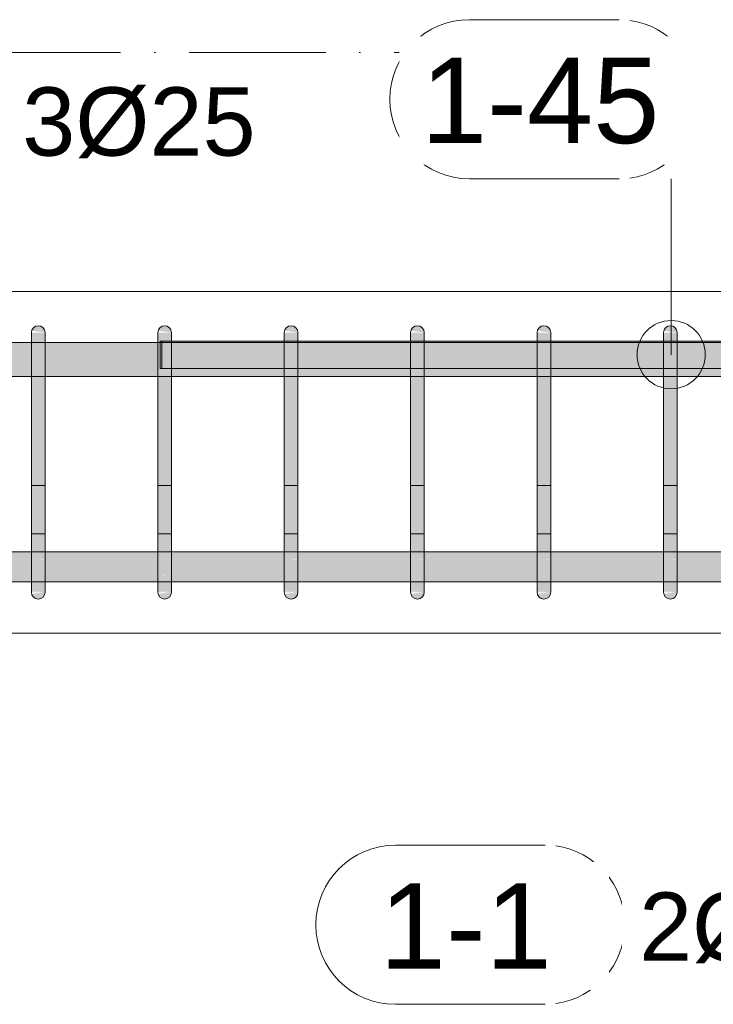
# Model space of a CAD drawing. Header units: millimetres. Extents: x -25607 to 9385, y 1894 to 10168.
# Tile 60 of 181: x -9370 to -8862, y 8398 to 9119. Entities that reach past the tile are written whole.
import ezdxf

# ---------------------------------------------------------------- set-up
doc = ezdxf.new("R2010")
doc.units = ezdxf.units.MM
doc.linetypes.add('Čerchovaná', pattern=[150, 100, -25, 0, -25])
for name, color, linetype, lineweight in [('A-FLOR-LEVL', 51, 'Continuous', 5), ('S-BEAM', 12, 'Continuous', 9), ('S-RBAR', 171, 'Continuous', 5), ('S-RBAR-IDEN', 171, 'Continuous', 5)]:
    doc.layers.add(name, color=color, linetype=linetype, lineweight=lineweight)
doc.styles.add('Arial', font='arial.ttf', dxfattribs={"height": 50})
doc.styles.add('Arial_1', font='arial.ttf', dxfattribs={"height": 62.5})

# ---------------------------------------------------------------- blocks, each defined once
blk = doc.blocks.new('Popisek výztuže - _Typ_ množství_PRAVÝ _řezy_-573729-V4')
at = {"layer": 'S-RBAR-IDEN'}
for p, q in [((-24857.77, 9096.15), (-24967.46, 9096.15)), ((-24967.46, 8979.71), (-24857.77, 8979.71))]:
    blk.add_line(p, q, dxfattribs=at)
for centre, start, end in [((-24967.46, 9037.93), 90, 270), ((-24857.77, 9037.93), 277.64339, 82.35661)]:
    blk.add_arc(centre, 58.22, start, end, dxfattribs=at)

msp = doc.modelspace()

# ---------------------------------------------------------------- hatches: boundary and pattern name
at = {"layer": 'S-RBAR'}
for points in [[(-9351.32, 8890), (-9351.49, 8891.29), (-9351.99, 8892.5), (-9352.79, 8893.54), (-9353.82, 8894.33), (-9355.03, 8894.83), (-9356.32, 8895), (-9357.62, 8894.83), (-9358.82, 8894.33), (-9359.86, 8893.54), (-9360.65, 8892.5), (-9361.15, 8891.29), (-9351.49, 8890.02)], [(-9258.78, 8890), (-9258.95, 8891.29), (-9259.45, 8892.5), (-9260.24, 8893.54), (-9261.28, 8894.33), (-9262.48, 8894.83), (-9263.78, 8895), (-9265.07, 8894.83), (-9266.28, 8894.33), (-9267.31, 8893.54), (-9268.11, 8892.5), (-9268.61, 8891.29), (-9258.95, 8890.02)], [(-9166.23, 8890), (-9166.4, 8891.29), (-9166.9, 8892.5), (-9167.69, 8893.54), (-9168.73, 8894.33), (-9169.94, 8894.83), (-9171.23, 8895), (-9172.52, 8894.83), (-9173.73, 8894.33), (-9174.77, 8893.54), (-9175.56, 8892.5), (-9176.06, 8891.29), (-9166.4, 8890.02)], [(-9073.69, 8890), (-9073.86, 8891.29), (-9074.35, 8892.5), (-9075.15, 8893.54), (-9076.35, 8894.4), (-9077.39, 8894.83), (-9078.69, 8895), (-9079.98, 8894.83), (-9081.19, 8894.33), (-9082.22, 8893.54), (-9083.02, 8892.5), (-9083.51, 8891.29), (-9073.86, 8890.02)], [(-8981.14, 8890), (-8981.31, 8891.29), (-8981.81, 8892.5), (-8982.6, 8893.54), (-8983.64, 8894.33), (-8984.85, 8894.83), (-8986.14, 8895), (-8987.43, 8894.83), (-8988.64, 8894.33), (-8989.68, 8893.54), (-8990.47, 8892.5), (-8990.97, 8891.29), (-8981.31, 8890.02)], [(-8888.59, 8890), (-8888.76, 8891.29), (-8889.26, 8892.5), (-8890.06, 8893.54), (-8891.26, 8894.4), (-8892.3, 8894.83), (-8893.59, 8895), (-8894.89, 8894.83), (-8896.09, 8894.33), (-8897.13, 8893.54), (-8897.92, 8892.5), (-8898.42, 8891.29), (-8888.76, 8890.02)], [(-9351.32, 8865), (-9351.32, 8890), (-9361.32, 8890), (-9361.32, 8865)], [(-9264.95, 8865), (-9258.78, 8865), (-9258.78, 8890), (-9268.78, 8890), (-9268.78, 8865)], [(-9166.23, 8865), (-9166.23, 8890), (-9176.23, 8890), (-9176.23, 8865)], [(-9073.69, 8865), (-9073.69, 8890), (-9083.69, 8890), (-9083.69, 8865)], [(-8981.14, 8865), (-8981.14, 8890), (-8991.14, 8890), (-8991.14, 8865)], [(-8888.59, 8865), (-8888.59, 8890), (-8898.59, 8890), (-8898.59, 8865)], [(-9351.32, 8725), (-9351.32, 8865), (-9361.32, 8865), (-9361.32, 8725)], [(-9264.95, 8725), (-9258.78, 8725), (-9258.78, 8865), (-9268.78, 8865), (-9268.78, 8725)], [(-9166.23, 8725), (-9166.23, 8865), (-9176.23, 8865), (-9176.23, 8725)], [(-9073.69, 8725), (-9073.69, 8865), (-9083.69, 8865), (-9083.69, 8725)], [(-8981.14, 8725), (-8981.14, 8865), (-8991.14, 8865), (-8991.14, 8725)], [(-8888.59, 8725), (-8888.59, 8865), (-8898.59, 8865), (-8898.59, 8725)], [(-9356.32, 8695), (-9355.03, 8695.17), (-9353.82, 8695.67), (-9352.79, 8696.46), (-9351.99, 8697.5), (-9351.49, 8698.71), (-9351.49, 8699.98), (-9361.15, 8698.71), (-9360.65, 8697.5), (-9359.86, 8696.46), (-9358.82, 8695.67), (-9357.62, 8695.17)], [(-9263.78, 8695), (-9262.48, 8695.17), (-9261.28, 8695.67), (-9260.24, 8696.46), (-9259.45, 8697.5), (-9258.95, 8698.71), (-9258.95, 8699.98), (-9268.61, 8698.71), (-9268.11, 8697.5), (-9267.31, 8696.46), (-9266.28, 8695.67), (-9264.95, 8695.15)], [(-9171.23, 8695), (-9169.94, 8695.17), (-9168.73, 8695.67), (-9167.69, 8696.46), (-9166.9, 8697.5), (-9166.4, 8698.71), (-9166.4, 8699.98), (-9176.06, 8698.71), (-9175.56, 8697.5), (-9174.77, 8696.46), (-9173.73, 8695.67), (-9172.52, 8695.17)], [(-9078.69, 8695), (-9077.39, 8695.17), (-9076.19, 8695.67), (-9075.15, 8696.46), (-9074.35, 8697.5), (-9073.86, 8698.71), (-9073.86, 8699.98), (-9083.51, 8698.71), (-9083.02, 8697.5), (-9082.22, 8696.46), (-9081.19, 8695.67), (-9079.98, 8695.17)], [(-8986.14, 8695), (-8984.85, 8695.17), (-8983.64, 8695.67), (-8982.6, 8696.46), (-8981.81, 8697.5), (-8981.31, 8698.71), (-8981.31, 8699.98), (-8990.97, 8698.71), (-8990.47, 8697.5), (-8989.68, 8696.46), (-8988.64, 8695.67), (-8987.43, 8695.17)], [(-8893.59, 8695), (-8892.3, 8695.17), (-8891.09, 8695.67), (-8890.06, 8696.46), (-8889.26, 8697.5), (-8888.76, 8698.71), (-8888.76, 8699.98), (-8898.42, 8698.71), (-8897.92, 8697.5), (-8897.13, 8696.46), (-8896.09, 8695.67), (-8894.89, 8695.17)]]:
    msp.add_hatch(color=7, dxfattribs=at).paths.add_polyline_path(points)
h = msp.add_hatch(color=7, dxfattribs=at)
h.paths.add_polyline_path([(-10732.07, 8857.8), (-10564.43, 8857.8), (-10564.43, 8882.8), (-10732.07, 8882.8), (-10732.07, 8863.81)])
h.paths.add_polyline_path([(-10760, 8857.8), (-10742.07, 8857.8), (-10742.07, 8882.8), (-10760, 8882.8), (-10760, 8863.81)])
h.paths.add_polyline_path([(-7035, 8857.8), (-7035, 8882.8), (-7123.69, 8882.8), (-7123.69, 8857.8), (-7065.91, 8857.8)])
h.paths.add_polyline_path([(-10554.43, 8857.8), (-10386.78, 8857.8), (-10386.78, 8882.8), (-10554.43, 8882.8), (-10554.43, 8863.81)])
h.paths.add_polyline_path([(-7837.5, 8857.8), (-7764.89, 8857.8), (-7764.89, 8882.8), (-7851.13, 8882.8), (-7851.13, 8857.8)])
h.paths.add_polyline_path([(-10376.78, 8857.8), (-10209.14, 8857.8), (-10209.14, 8882.8), (-10376.78, 8882.8), (-10376.78, 8863.81)])
h.paths.add_polyline_path([(-10199.14, 8857.8), (-10009.14, 8857.8), (-10009.14, 8882.8), (-10199.14, 8882.8), (-10199.14, 8863.81)])
h.paths.add_polyline_path([(-7754.89, 8857.8), (-7668.65, 8857.8), (-7668.65, 8882.8), (-7754.89, 8882.8), (-7754.89, 8863.81)])
h.paths.add_polyline_path([(-7961.13, 8857.8), (-7961.13, 8882.8), (-8000.39, 8882.8), (-8000.39, 8857.8), (-7991.82, 8857.8)])
h.paths.add_polyline_path([(-7861.13, 8857.8), (-7861.13, 8882.8), (-7951.13, 8882.8), (-7951.13, 8857.8)])
h.paths.add_polyline_path([(-8108.92, 8857.8), (-8108.92, 8882.8), (-8148.18, 8882.8), (-8148.18, 8857.8), (-8146.14, 8857.8)])
h.paths.add_polyline_path([(-8059.65, 8857.8), (-8059.65, 8882.8), (-8098.92, 8882.8), (-8098.92, 8857.8)])
h.paths.add_polyline_path([(-8010.39, 8857.8), (-8010.39, 8882.8), (-8049.65, 8882.8), (-8049.65, 8857.8)])
h.paths.add_polyline_path([(-9999.14, 8857.8), (-9916.59, 8857.8), (-9916.59, 8882.8), (-9999.14, 8882.8), (-9999.14, 8863.81)])
h.paths.add_polyline_path([(-9906.59, 8857.8), (-9824.05, 8857.8), (-9824.05, 8882.8), (-9906.59, 8882.8), (-9906.59, 8863.81)])
h.paths.add_polyline_path([(-9721.5, 8857.8), (-9638.96, 8857.8), (-9638.96, 8882.8), (-9721.5, 8882.8), (-9721.5, 8863.81)])
h.paths.add_polyline_path([(-9814.05, 8857.8), (-9731.5, 8857.8), (-9731.5, 8882.8), (-9814.05, 8882.8), (-9814.05, 8863.81)])
h.paths.add_polyline_path([(-9536.41, 8857.8), (-9453.87, 8857.8), (-9453.87, 8882.8), (-9536.41, 8882.8), (-9536.41, 8863.81)])
h.paths.add_polyline_path([(-9628.96, 8857.8), (-9546.41, 8857.8), (-9546.41, 8882.8), (-9628.96, 8882.8), (-9628.96, 8863.81)])
h.paths.add_polyline_path([(-8256.7, 8857.8), (-8256.7, 8882.8), (-8295.97, 8882.8), (-8295.97, 8857.8)])
h.paths.add_polyline_path([(-8207.44, 8857.8), (-8207.44, 8882.8), (-8246.7, 8882.8), (-8246.7, 8857.8)])
h.paths.add_polyline_path([(-8197.44, 8857.8), (-8158.18, 8857.8), (-8158.18, 8882.8), (-8197.44, 8882.8), (-8197.44, 8863.81)])
h.paths.add_polyline_path([(-8453.76, 8857.8), (-8453.76, 8882.8), (-8493.02, 8882.8), (-8493.02, 8857.8), (-8454.78, 8857.8)])
h.paths.add_polyline_path([(-8404.49, 8857.8), (-8404.49, 8882.8), (-8443.76, 8882.8), (-8443.76, 8857.8)])
h.paths.add_polyline_path([(-8355.23, 8857.8), (-8355.23, 8882.8), (-8394.49, 8882.8), (-8394.49, 8857.8)])
h.paths.add_polyline_path([(-8305.97, 8857.8), (-8305.97, 8882.8), (-8345.23, 8882.8), (-8345.23, 8857.8)])
h.paths.add_polyline_path([(-9443.87, 8857.8), (-9361.32, 8857.8), (-9361.32, 8882.8), (-9443.87, 8882.8), (-9443.87, 8863.81)])
h.paths.add_polyline_path([(-9258.78, 8857.8), (-9176.23, 8857.8), (-9176.23, 8882.8), (-9258.78, 8882.8), (-9258.78, 8863.81)])
h.paths.add_polyline_path([(-9351.32, 8857.8), (-9268.78, 8857.8), (-9268.78, 8882.8), (-9351.32, 8882.8), (-9351.32, 8863.81)])
h.paths.add_polyline_path([(-9073.69, 8857.8), (-8991.14, 8857.8), (-8991.14, 8882.8), (-9073.69, 8882.8), (-9073.69, 8863.81)])
h.paths.add_polyline_path([(-8601.54, 8857.8), (-8601.54, 8882.8), (-8640.81, 8882.8), (-8640.81, 8857.8), (-8609.1, 8857.8)])
h.paths.add_polyline_path([(-9166.23, 8857.8), (-9083.69, 8857.8), (-9083.69, 8882.8), (-9166.23, 8882.8), (-9166.23, 8863.81)])
h.paths.add_polyline_path([(-8981.14, 8857.8), (-8898.59, 8857.8), (-8898.59, 8882.8), (-8981.14, 8882.8), (-8981.14, 8863.81)])
h.paths.add_polyline_path([(-8552.28, 8857.8), (-8552.28, 8882.8), (-8591.54, 8882.8), (-8591.54, 8857.8)])
h.paths.add_polyline_path([(-8542.28, 8857.8), (-8503.02, 8857.8), (-8503.02, 8882.8), (-8542.28, 8882.8), (-8542.28, 8863.81)])
h.paths.add_polyline_path([(-8749.33, 8857.8), (-8749.33, 8882.8), (-8788.59, 8882.8), (-8788.59, 8857.8), (-8763.41, 8857.8)])
h.paths.add_polyline_path([(-8700.07, 8857.8), (-8700.07, 8882.8), (-8739.33, 8882.8), (-8739.33, 8857.8)])
h.paths.add_polyline_path([(-7562.41, 8857.8), (-7476.17, 8857.8), (-7476.17, 8882.8), (-7562.41, 8882.8), (-7562.41, 8863.81)])
h.paths.add_polyline_path([(-7658.65, 8857.8), (-7572.41, 8857.8), (-7572.41, 8882.8), (-7658.65, 8882.8), (-7658.65, 8863.81)])
h.paths.add_polyline_path([(-8888.59, 8857.8), (-8798.59, 8857.8), (-8798.59, 8882.8), (-8888.59, 8882.8), (-8888.59, 8863.81)])
h.paths.add_polyline_path([(-8690.07, 8857.8), (-8650.81, 8857.8), (-8650.81, 8882.8), (-8690.07, 8882.8), (-8690.07, 8863.81)])
h.paths.add_polyline_path([(-7133.69, 8857.8), (-7133.69, 8882.8), (-7273.69, 8882.8), (-7273.69, 8857.8), (-7220.23, 8857.8)])
h.paths.add_polyline_path([(-7369.93, 8857.8), (-7283.69, 8857.8), (-7283.69, 8882.8), (-7369.93, 8882.8), (-7369.93, 8863.81)])
h.paths.add_polyline_path([(-7379.93, 8857.8), (-7379.93, 8882.8), (-7466.17, 8882.8), (-7466.17, 8857.8)])
h = msp.add_hatch(color=7, dxfattribs=at)
h.paths.add_polyline_path([(-8917.73, 8882.8), (-8898.59, 8882.8), (-8898.59, 8883.8), (-8981.14, 8883.8), (-8981.14, 8882.8)])
h.paths.add_polyline_path([(-9166.23, 8882.8), (-9083.69, 8882.8), (-9083.69, 8883.8), (-9166.23, 8883.8)])
h.paths.add_polyline_path([(-8650.81, 8882.8), (-8650.81, 8883.8), (-8690.07, 8883.8), (-8690.07, 8882.8), (-8686.25, 8882.8)])
h.paths.add_polyline_path([(-9226.37, 8882.8), (-9176.23, 8882.8), (-9176.23, 8883.8), (-9258.78, 8883.8), (-9258.78, 8882.8)])
h.paths.add_polyline_path([(-8700.07, 8882.8), (-8700.07, 8883.8), (-8739.33, 8883.8), (-8739.33, 8882.8), (-8724.83, 8882.8)])
h.paths.add_polyline_path([(-9073.69, 8882.8), (-8991.14, 8882.8), (-8991.14, 8883.8), (-9073.69, 8883.8)])
h.paths.add_polyline_path([(-8749.33, 8882.8), (-8749.33, 8883.8), (-8788.59, 8883.8), (-8788.59, 8882.8), (-8763.41, 8882.8)])
h.paths.add_polyline_path([(-8798.59, 8882.8), (-8798.59, 8883.8), (-8888.59, 8883.8), (-8888.59, 8882.8), (-8840.57, 8882.8)])
h = msp.add_hatch(color=7, dxfattribs=at)
h.paths.add_polyline_path([(-13155, 8707.64), (-13121.05, 8707.92), (-13121.05, 8729.64), (-13155, 8729.64), (-13155, 8710.85)])
h.paths.add_polyline_path([(-9303.53, 8707.64), (-9268.78, 8707.92), (-9268.78, 8729.64), (-9351.32, 8729.64), (-9351.32, 8707.64), (-9342.11, 8707.64)])
h.paths.add_polyline_path([(-10376.78, 8707.64), (-10209.14, 8707.92), (-10209.14, 8729.64), (-10376.78, 8729.64), (-10376.78, 8707.92)])
h.paths.add_polyline_path([(-13111.05, 8707.64), (-13072.66, 8707.92), (-13072.66, 8729.64), (-13111.05, 8729.64), (-13111.05, 8707.92)])
h.paths.add_polyline_path([(-12081.27, 8707.64), (-12030.27, 8707.92), (-12030.27, 8729.64), (-12112.82, 8729.64), (-12112.82, 8707.64)])
h.paths.add_polyline_path([(-12020.27, 8707.64), (-11937.73, 8707.92), (-11937.73, 8729.64), (-12020.27, 8729.64), (-12020.27, 8707.92)])
h.paths.add_polyline_path([(-10386.78, 8707.64), (-10386.78, 8729.64), (-10554.43, 8729.64), (-10554.43, 8707.64), (-10422.34, 8707.64)])
h.paths.add_polyline_path([(-13062.66, 8707.64), (-13024.27, 8707.92), (-13024.27, 8729.64), (-13062.66, 8729.64), (-13062.66, 8707.92)])
h.paths.add_polyline_path([(-8404.49, 8707.64), (-8404.49, 8729.64), (-8443.76, 8729.64), (-8443.76, 8707.64), (-8416.2, 8707.64)])
h.paths.add_polyline_path([(-8385, 8707.64), (-8385, 8729.64), (-8394.49, 8729.64), (-8394.49, 8707.64)])
h.paths.add_polyline_path([(-9258.78, 8707.64), (-9176.23, 8707.92), (-9176.23, 8729.64), (-9258.78, 8729.64), (-9258.78, 8707.92)])
h.paths.add_polyline_path([(-11927.73, 8707.64), (-11845.18, 8707.92), (-11845.18, 8729.64), (-11927.73, 8729.64), (-11927.73, 8707.92)])
h.paths.add_polyline_path([(-12122.82, 8707.64), (-12122.82, 8729.64), (-12205.36, 8729.64), (-12205.36, 8707.64), (-12158.43, 8707.64)])
h.paths.add_polyline_path([(-10199.14, 8707.64), (-10009.14, 8707.92), (-10009.14, 8729.64), (-10199.14, 8729.64), (-10199.14, 8707.92)])
h.paths.add_polyline_path([(-9361.32, 8707.64), (-9361.32, 8729.64), (-9443.87, 8729.64), (-9443.87, 8707.64), (-9380.69, 8707.64)])
h.paths.add_polyline_path([(-13014.27, 8707.64), (-12975.88, 8707.92), (-12975.88, 8729.64), (-13014.27, 8729.64), (-13014.27, 8707.92)])
h.paths.add_polyline_path([(-8453.76, 8707.64), (-8453.76, 8729.64), (-8493.02, 8729.64), (-8493.02, 8707.64), (-8454.78, 8707.64)])
h.paths.add_polyline_path([(-10564.43, 8707.64), (-10564.43, 8729.64), (-10732.07, 8729.64), (-10732.07, 8707.64), (-10576.66, 8707.64)])
h.paths.add_polyline_path([(-9166.23, 8707.64), (-9083.69, 8707.92), (-9083.69, 8729.64), (-9166.23, 8729.64), (-9166.23, 8707.92)])
h.paths.add_polyline_path([(-8503.02, 8707.64), (-8503.02, 8729.64), (-8542.28, 8729.64), (-8542.28, 8707.64), (-8531.94, 8707.64)])
h.paths.add_polyline_path([(-12215.36, 8707.64), (-12215.36, 8729.64), (-12297.91, 8729.64), (-12297.91, 8707.64), (-12235.59, 8707.64)])
h.paths.add_polyline_path([(-9999.14, 8707.64), (-9916.59, 8707.92), (-9916.59, 8729.64), (-9999.14, 8729.64), (-9999.14, 8707.92)])
h.paths.add_polyline_path([(-12965.88, 8707.64), (-12927.49, 8707.92), (-12927.49, 8729.64), (-12965.88, 8729.64), (-12965.88, 8707.92)])
h.paths.add_polyline_path([(-11835.18, 8707.64), (-11752.64, 8707.92), (-11752.64, 8729.64), (-11835.18, 8729.64), (-11835.18, 8707.92)])
h.paths.add_polyline_path([(-12917.49, 8707.64), (-12879.1, 8707.92), (-12879.1, 8729.64), (-12917.49, 8729.64), (-12917.49, 8707.92)])
h.paths.add_polyline_path([(-8552.28, 8707.64), (-8552.28, 8729.64), (-8591.54, 8729.64), (-8591.54, 8707.64), (-8570.52, 8707.64)])
h.paths.add_polyline_path([(-10742.07, 8707.64), (-10742.07, 8729.64), (-10909.71, 8729.64), (-10909.71, 8707.64), (-10769.56, 8707.64)])
h.paths.add_polyline_path([(-9453.87, 8707.64), (-9453.87, 8729.64), (-9536.41, 8729.64), (-9536.41, 8707.64), (-9457.85, 8707.64)])
h.paths.add_polyline_path([(-10919.71, 8707.64), (-10919.71, 8729.64), (-11087.36, 8729.64), (-11087.36, 8707.64), (-10923.88, 8707.64)])
h.paths.add_polyline_path([(-12869.1, 8707.64), (-12830.71, 8707.92), (-12830.71, 8729.64), (-12869.1, 8729.64), (-12869.1, 8707.92)])
h.paths.add_polyline_path([(-8601.54, 8707.64), (-8601.54, 8729.64), (-8640.81, 8729.64), (-8640.81, 8707.64), (-8609.1, 8707.64)])
h.paths.add_polyline_path([(-9073.69, 8707.64), (-8991.14, 8707.92), (-8991.14, 8729.64), (-9073.69, 8729.64), (-9073.69, 8707.92)])
h.paths.add_polyline_path([(-9906.59, 8707.64), (-9824.05, 8707.92), (-9824.05, 8729.64), (-9906.59, 8729.64), (-9906.59, 8707.92)])
h.paths.add_polyline_path([(-12307.91, 8707.64), (-12307.91, 8729.64), (-12390.45, 8729.64), (-12390.45, 8707.64), (-12312.75, 8707.64)])
h.paths.add_polyline_path([(-12820.71, 8707.64), (-12782.32, 8707.92), (-12782.32, 8729.64), (-12820.71, 8729.64), (-12820.71, 8707.92)])
h.paths.add_polyline_path([(-8650.81, 8707.64), (-8650.81, 8729.64), (-8690.07, 8729.64), (-8690.07, 8707.64), (-8686.25, 8707.64)])
h.paths.add_polyline_path([(-11742.64, 8707.64), (-11660.09, 8707.92), (-11660.09, 8729.64), (-11742.64, 8729.64), (-11742.64, 8707.92)])
h.paths.add_polyline_path([(-11097.36, 8707.64), (-11097.36, 8729.64), (-11265, 8729.64), (-11265, 8707.64), (-11116.77, 8707.64)])
h.paths.add_polyline_path([(-8700.07, 8707.64), (-8700.07, 8729.64), (-8739.33, 8729.64), (-8739.33, 8707.64), (-8724.83, 8707.64)])
h.paths.add_polyline_path([(-12400.45, 8707.64), (-12400.45, 8729.64), (-12483, 8729.64), (-12483, 8707.64), (-12428.48, 8707.64)])
h.paths.add_polyline_path([(-9814.05, 8707.64), (-9731.5, 8707.92), (-9731.5, 8729.64), (-9814.05, 8729.64), (-9814.05, 8707.92)])
h.paths.add_polyline_path([(-12772.32, 8707.64), (-12733.93, 8707.92), (-12733.93, 8729.64), (-12772.32, 8729.64), (-12772.32, 8707.92)])
h.paths.add_polyline_path([(-9546.41, 8707.64), (-9546.41, 8729.64), (-9628.96, 8729.64), (-9628.96, 8707.64), (-9573.59, 8707.64)])
h.paths.add_polyline_path([(-12723.93, 8707.64), (-12685.54, 8707.92), (-12685.54, 8729.64), (-12723.93, 8729.64), (-12723.93, 8707.92)])
h.paths.add_polyline_path([(-8749.33, 8707.64), (-8749.33, 8729.64), (-8788.59, 8729.64), (-8788.59, 8707.64), (-8763.41, 8707.64)])
h.paths.add_polyline_path([(-8981.14, 8707.64), (-8898.59, 8707.92), (-8898.59, 8729.64), (-8981.14, 8729.64), (-8981.14, 8707.92)])
h.paths.add_polyline_path([(-11275, 8707.64), (-11275, 8729.64), (-11465, 8729.64), (-11465, 8707.64), (-11309.67, 8707.64)])
h.paths.add_polyline_path([(-12675.54, 8707.64), (-12585.54, 8707.92), (-12585.54, 8729.64), (-12675.54, 8729.64), (-12675.54, 8707.92)])
h.paths.add_polyline_path([(-8798.59, 8707.64), (-8798.59, 8729.64), (-8888.59, 8729.64), (-8888.59, 8707.64), (-8801.99, 8707.64)])
h.paths.add_polyline_path([(-11650.09, 8707.64), (-11567.55, 8707.92), (-11567.55, 8729.64), (-11650.09, 8729.64), (-11650.09, 8707.92)])
h.paths.add_polyline_path([(-11475, 8707.64), (-11475, 8729.64), (-11557.55, 8729.64), (-11557.55, 8707.64), (-11502.57, 8707.64)])
h.paths.add_polyline_path([(-12493, 8707.64), (-12493, 8729.64), (-12575.54, 8729.64), (-12575.54, 8707.64), (-12505.64, 8707.64)])
h.paths.add_polyline_path([(-9721.5, 8707.64), (-9638.96, 8707.92), (-9638.96, 8729.64), (-9721.5, 8729.64), (-9721.5, 8707.92)])
h = msp.add_hatch(color=7, dxfattribs=at)
h.paths.add_polyline_path([(-9351.32, 8703.08), (-9351.32, 8703.74), (-9352.68, 8703.89), (-9353.52, 8703.51)])
h.paths.add_polyline_path([(-9356.81, 8705.53), (-9358.49, 8707.49), (-9361.32, 8707.92), (-9361.32, 8706.75)])
h.paths.add_polyline_path([(-9351.32, 8711.72), (-9351.32, 8713.44), (-9361.32, 8715.43), (-9356.6, 8711.91)])
h.paths.add_polyline_path([(-9361.32, 8724.03), (-9351.32, 8724.24), (-9351.32, 8725), (-9361.32, 8725)])
h = msp.add_hatch(color=7, dxfattribs=at)
h.paths.add_polyline_path([(-9351.32, 8700), (-9351.32, 8703.08), (-9353.52, 8703.51), (-9352.68, 8703.89), (-9351.32, 8703.74), (-9351.32, 8711.72), (-9355.85, 8711.99), (-9361.32, 8715.43), (-9361.32, 8708.15), (-9358.35, 8707.32), (-9356.81, 8705.53), (-9361.32, 8706.75), (-9361.15, 8700.99), (-9359.23, 8700.85), (-9355.03, 8700.4)])
h.paths.add_polyline_path([(-9356.32, 8700), (-9351.32, 8700), (-9361.32, 8700.85), (-9361.15, 8700)])
h.paths.add_polyline_path([(-9351.32, 8713.44), (-9351.32, 8724.24), (-9353.35, 8724.03), (-9361.32, 8724.03), (-9361.32, 8715.43)])
h = msp.add_hatch(color=7, dxfattribs=at)
h.paths.add_polyline_path([(-9258.78, 8703.08), (-9258.78, 8703.74), (-9260.13, 8703.89), (-9260.98, 8703.51)])
h.paths.add_polyline_path([(-9264.27, 8705.53), (-9265.95, 8707.49), (-9268.78, 8707.92), (-9268.78, 8706.75), (-9264.95, 8705.72)])
h.paths.add_polyline_path([(-9258.78, 8711.72), (-9258.78, 8713.44), (-9268.78, 8715.43), (-9264.05, 8711.91)])
h.paths.add_polyline_path([(-9260.81, 8724.03), (-9258.78, 8724.24), (-9258.78, 8725), (-9268.78, 8725), (-9268.78, 8724.03), (-9264.95, 8724.03)])
h = msp.add_hatch(color=7, dxfattribs=at)
h.paths.add_polyline_path([(-9264.95, 8700), (-9258.78, 8700), (-9268.78, 8700.85), (-9268.61, 8700)])
h.paths.add_polyline_path([(-9258.78, 8700), (-9258.78, 8703.08), (-9260.98, 8703.51), (-9260.13, 8703.89), (-9258.78, 8703.74), (-9258.78, 8711.72), (-9264.95, 8711.94), (-9264.95, 8713.03), (-9268.78, 8715.43), (-9268.78, 8708.15), (-9265.8, 8707.32), (-9264.27, 8705.53), (-9268.78, 8706.75), (-9268.61, 8700.99), (-9264.95, 8700.66), (-9262.48, 8700.4)])
h.paths.add_polyline_path([(-9258.78, 8713.44), (-9258.78, 8724.24), (-9260.81, 8724.03), (-9268.78, 8724.03), (-9268.78, 8715.43), (-9264.95, 8714.67)])
h = msp.add_hatch(color=7, dxfattribs=at)
h.paths.add_polyline_path([(-9166.23, 8703.08), (-9166.23, 8703.74), (-9167.59, 8703.89), (-9168.43, 8703.51)])
h.paths.add_polyline_path([(-9171.72, 8705.53), (-9173.4, 8707.49), (-9176.23, 8707.92), (-9176.23, 8706.75)])
h.paths.add_polyline_path([(-9166.23, 8711.72), (-9166.23, 8713.44), (-9176.23, 8715.43), (-9171.51, 8711.91)])
h.paths.add_polyline_path([(-9176.23, 8724.03), (-9166.23, 8724.24), (-9166.23, 8725), (-9176.23, 8725)])
h = msp.add_hatch(color=7, dxfattribs=at)
h.paths.add_polyline_path([(-9166.23, 8700), (-9166.23, 8703.08), (-9168.43, 8703.51), (-9167.59, 8703.89), (-9166.23, 8703.74), (-9166.23, 8711.72), (-9170.76, 8711.99), (-9176.23, 8715.43), (-9176.23, 8708.15), (-9173.26, 8707.32), (-9171.72, 8705.53), (-9176.23, 8706.75), (-9176.06, 8700.99), (-9174.14, 8700.85), (-9169.94, 8700.4)])
h.paths.add_polyline_path([(-9171.23, 8700), (-9166.23, 8700), (-9176.23, 8700.85), (-9176.06, 8700)])
h.paths.add_polyline_path([(-9166.23, 8713.44), (-9166.23, 8724.24), (-9168.26, 8724.03), (-9176.23, 8724.03), (-9176.23, 8715.43)])
h = msp.add_hatch(color=7, dxfattribs=at)
h.paths.add_polyline_path([(-9073.69, 8703.08), (-9073.69, 8703.74), (-9075.04, 8703.89), (-9075.89, 8703.51)])
h.paths.add_polyline_path([(-9079.18, 8705.53), (-9080.86, 8707.49), (-9083.69, 8707.92), (-9083.69, 8706.75)])
h.paths.add_polyline_path([(-9073.69, 8711.72), (-9073.69, 8713.44), (-9083.69, 8715.43), (-9078.96, 8711.91)])
h.paths.add_polyline_path([(-9083.69, 8724.03), (-9073.69, 8724.24), (-9073.69, 8725), (-9083.69, 8725)])
h = msp.add_hatch(color=7, dxfattribs=at)
h.paths.add_polyline_path([(-9073.69, 8700), (-9073.69, 8703.08), (-9075.89, 8703.51), (-9075.04, 8703.89), (-9073.69, 8703.74), (-9073.69, 8711.72), (-9078.22, 8711.99), (-9083.69, 8715.43), (-9083.69, 8708.15), (-9080.71, 8707.32), (-9079.18, 8705.53), (-9083.69, 8706.75), (-9083.51, 8700.99), (-9081.6, 8700.85), (-9077.39, 8700.4)])
h.paths.add_polyline_path([(-9078.69, 8700), (-9073.69, 8700), (-9083.69, 8700.85), (-9083.51, 8700)])
h.paths.add_polyline_path([(-9073.69, 8713.44), (-9073.69, 8724.24), (-9075.71, 8724.03), (-9083.69, 8724.03), (-9083.69, 8715.43)])
h = msp.add_hatch(color=7, dxfattribs=at)
h.paths.add_polyline_path([(-8981.14, 8703.08), (-8981.14, 8703.74), (-8982.5, 8703.89), (-8983.34, 8703.51)])
h.paths.add_polyline_path([(-8986.63, 8705.53), (-8988.31, 8707.49), (-8991.14, 8707.92), (-8991.14, 8706.75)])
h.paths.add_polyline_path([(-8981.14, 8711.72), (-8981.14, 8713.44), (-8991.14, 8715.43), (-8986.42, 8711.91)])
h.paths.add_polyline_path([(-8991.14, 8724.03), (-8981.14, 8724.24), (-8981.14, 8725), (-8991.14, 8725)])
h = msp.add_hatch(color=7, dxfattribs=at)
h.paths.add_polyline_path([(-8981.14, 8700), (-8981.14, 8703.08), (-8983.34, 8703.51), (-8982.5, 8703.89), (-8981.14, 8703.74), (-8981.14, 8711.72), (-8985.67, 8711.99), (-8991.14, 8715.43), (-8991.14, 8708.15), (-8988.17, 8707.32), (-8986.63, 8705.53), (-8991.14, 8706.75), (-8990.97, 8700.99), (-8989.05, 8700.85), (-8984.85, 8700.4)])
h.paths.add_polyline_path([(-8986.14, 8700), (-8981.14, 8700), (-8991.14, 8700.85), (-8990.97, 8700)])
h.paths.add_polyline_path([(-8981.14, 8713.44), (-8981.14, 8724.24), (-8983.17, 8724.03), (-8991.14, 8724.03), (-8991.14, 8715.43)])
h = msp.add_hatch(color=7, dxfattribs=at)
h.paths.add_polyline_path([(-8888.59, 8703.08), (-8888.59, 8703.74), (-8889.95, 8703.89), (-8890.8, 8703.51)])
h.paths.add_polyline_path([(-8894.09, 8705.53), (-8895.77, 8707.49), (-8898.59, 8707.92), (-8898.59, 8706.75)])
h.paths.add_polyline_path([(-8888.59, 8711.72), (-8888.59, 8713.44), (-8898.59, 8715.43), (-8893.87, 8711.91)])
h.paths.add_polyline_path([(-8898.59, 8724.03), (-8888.59, 8724.24), (-8888.59, 8725), (-8898.59, 8725)])
h = msp.add_hatch(color=7, dxfattribs=at)
h.paths.add_polyline_path([(-8888.59, 8700), (-8888.59, 8703.08), (-8890.8, 8703.51), (-8889.95, 8703.89), (-8888.59, 8703.74), (-8888.59, 8711.72), (-8893.13, 8711.99), (-8898.59, 8715.43), (-8898.59, 8708.15), (-8895.62, 8707.32), (-8894.09, 8705.53), (-8898.59, 8706.75), (-8898.42, 8700.99), (-8896.51, 8700.85), (-8892.3, 8700.4)])
h.paths.add_polyline_path([(-8893.59, 8700), (-8888.59, 8700), (-8898.59, 8700.85), (-8898.42, 8700)])
h.paths.add_polyline_path([(-8888.59, 8713.44), (-8888.59, 8724.24), (-8890.62, 8724.03), (-8898.59, 8724.03), (-8898.59, 8715.43)])

# ---------------------------------------------------------------- linework, layer by layer
at = {"layer": 'A-FLOR-LEVL', "linetype": 'Čerchovaná'}
msp.add_line((-25606.81, 9095), (-4574.67, 9095), dxfattribs=at)
at = {"layer": 'S-BEAM'}
for p, q in [((-8600, 8920), (-12940, 8920)), ((-8600, 8920), (-12940, 8920)), ((-12940, 8670), (-8600, 8670)), ((-8600, 8670), (-12940, 8670))]:
    msp.add_line(p, q, dxfattribs=at)
at = {"layer": 'S-RBAR'}
for p, q in [((-9361.32, 8865), (-9361.32, 8890)), ((-9361.32, 8865), (-9361.32, 8890)), ((-9351.32, 8865), (-9351.32, 8890)), ((-9351.32, 8865), (-9351.32, 8890)), ((-9268.78, 8865), (-9268.78, 8890)), ((-9268.78, 8865), (-9268.78, 8890)), ((-9258.78, 8865), (-9258.78, 8890)), ((-9258.78, 8865), (-9258.78, 8890)), ((-9176.23, 8865), (-9176.23, 8890)), ((-9176.23, 8865), (-9176.23, 8890)), ((-9166.23, 8865), (-9166.23, 8890)), ((-9166.23, 8865), (-9166.23, 8890)), ((-9083.69, 8865), (-9083.69, 8890)), ((-9083.69, 8865), (-9083.69, 8890)), ((-9073.69, 8865), (-9073.69, 8890)), ((-9073.69, 8865), (-9073.69, 8890)), ((-8991.14, 8865), (-8991.14, 8890)), ((-8991.14, 8865), (-8991.14, 8890)), ((-8981.14, 8865), (-8981.14, 8890)), ((-8981.14, 8865), (-8981.14, 8890)), ((-8898.59, 8865), (-8898.59, 8890)), ((-8898.59, 8865), (-8898.59, 8890)), ((-8888.59, 8865), (-8888.59, 8890)), ((-8888.59, 8865), (-8888.59, 8890)), ((-7035, 8882.8), (-10760, 8882.8)), ((-7035, 8882.8), (-10760, 8882.8)), ((-7035, 8882.8), (-10760, 8882.8)), ((-8645.95, 8883.8), (-9266.95, 8883.8)), ((-9266.95, 8883.8), (-9266.95, 8863.8)), ((-8645.95, 8883.8), (-9265.95, 8883.8)), ((-9265.95, 8883.8), (-9265.95, 8863.8)), ((-9361.32, 8725), (-9361.32, 8865)), ((-9361.32, 8865), (-9361.32, 8725)), ((-9351.32, 8725), (-9351.32, 8865)), ((-9351.32, 8865), (-9351.32, 8725)), ((-9268.78, 8725), (-9268.78, 8865)), ((-9268.78, 8865), (-9268.78, 8725)), ((-8645.95, 8863.8), (-9266.95, 8863.8)), ((-8645.95, 8863.8), (-9265.95, 8863.8)), ((-9258.78, 8725), (-9258.78, 8865)), ((-9258.78, 8865), (-9258.78, 8725)), ((-9176.23, 8725), (-9176.23, 8865)), ((-9176.23, 8865), (-9176.23, 8725)), ((-9166.23, 8725), (-9166.23, 8865)), ((-9166.23, 8865), (-9166.23, 8725)), ((-9083.69, 8725), (-9083.69, 8865)), ((-9083.69, 8865), (-9083.69, 8725)), ((-9073.69, 8725), (-9073.69, 8865)), ((-9073.69, 8865), (-9073.69, 8725)), ((-8991.14, 8725), (-8991.14, 8865)), ((-8991.14, 8865), (-8991.14, 8725)), ((-8981.14, 8725), (-8981.14, 8865)), ((-8981.14, 8865), (-8981.14, 8725)), ((-8898.59, 8725), (-8898.59, 8865)), ((-8898.59, 8865), (-8898.59, 8725)), ((-8888.59, 8725), (-8888.59, 8865)), ((-8888.59, 8865), (-8888.59, 8725)), ((-7035, 8857.8), (-10760, 8857.8)), ((-7035, 8857.8), (-10760, 8857.8)), ((-7035, 8857.8), (-10760, 8857.8)), ((-9361.32, 8778.03), (-9361.32, 8742.68)), ((-9361.32, 8778.03), (-9351.32, 8778.03)), ((-9351.32, 8778.03), (-9351.32, 8742.68)), ((-9268.78, 8778.03), (-9268.78, 8742.68)), ((-9268.78, 8778.03), (-9258.78, 8778.03)), ((-9258.78, 8778.03), (-9258.78, 8742.68)), ((-9176.23, 8778.03), (-9176.23, 8742.68)), ((-9176.23, 8778.03), (-9166.23, 8778.03)), ((-9166.23, 8778.03), (-9166.23, 8742.68)), ((-9083.69, 8778.03), (-9083.69, 8742.68)), ((-9083.69, 8778.03), (-9073.69, 8778.03)), ((-9073.69, 8778.03), (-9073.69, 8742.68)), ((-8991.14, 8778.03), (-8991.14, 8742.68)), ((-8991.14, 8778.03), (-8981.14, 8778.03)), ((-8981.14, 8778.03), (-8981.14, 8742.68)), ((-8898.59, 8778.03), (-8898.59, 8742.68)), ((-8898.59, 8778.03), (-8888.59, 8778.03)), ((-8888.59, 8778.03), (-8888.59, 8742.68)), ((-9361.32, 8700), (-9361.32, 8742.68)), ((-9351.32, 8742.68), (-9361.32, 8742.68)), ((-9361.32, 8707.32), (-9361.32, 8742.68)), ((-9351.32, 8700), (-9351.32, 8742.68)), ((-9351.32, 8707.32), (-9351.32, 8742.68)), ((-9268.78, 8700), (-9268.78, 8742.68)), ((-9258.78, 8742.68), (-9268.78, 8742.68)), ((-9268.78, 8707.32), (-9268.78, 8742.68)), ((-9258.78, 8700), (-9258.78, 8742.68)), ((-9258.78, 8707.32), (-9258.78, 8742.68)), ((-9176.23, 8700), (-9176.23, 8742.68)), ((-9166.23, 8742.68), (-9176.23, 8742.68)), ((-9176.23, 8707.32), (-9176.23, 8742.68)), ((-9166.23, 8700), (-9166.23, 8742.68)), ((-9166.23, 8707.32), (-9166.23, 8742.68)), ((-9083.69, 8700), (-9083.69, 8742.68)), ((-9073.69, 8742.68), (-9083.69, 8742.68)), ((-9083.69, 8707.32), (-9083.69, 8742.68)), ((-9073.69, 8700), (-9073.69, 8742.68)), ((-9073.69, 8707.32), (-9073.69, 8742.68)), ((-8991.14, 8700), (-8991.14, 8742.68)), ((-8981.14, 8742.68), (-8991.14, 8742.68)), ((-8991.14, 8707.32), (-8991.14, 8742.68)), ((-8981.14, 8700), (-8981.14, 8742.68)), ((-8981.14, 8707.32), (-8981.14, 8742.68)), ((-8898.59, 8700), (-8898.59, 8742.68)), ((-8888.59, 8742.68), (-8898.59, 8742.68)), ((-8898.59, 8707.32), (-8898.59, 8742.68)), ((-8888.59, 8700), (-8888.59, 8742.68)), ((-8888.59, 8707.32), (-8888.59, 8742.68)), ((-8385, 8729.64), (-13155, 8729.64)), ((-8385, 8729.64), (-13155, 8729.64)), ((-8385, 8729.64), (-13155, 8729.64)), ((-9361.32, 8700), (-9361.32, 8725)), ((-9361.32, 8707.32), (-9361.32, 8725)), ((-9351.32, 8700), (-9351.32, 8725)), ((-9351.32, 8700), (-9351.32, 8725)), ((-9268.78, 8700), (-9268.78, 8725)), ((-9268.78, 8707.32), (-9268.78, 8725)), ((-9258.78, 8700), (-9258.78, 8725)), ((-9258.78, 8700), (-9258.78, 8725)), ((-9176.23, 8700), (-9176.23, 8725)), ((-9176.23, 8707.32), (-9176.23, 8725)), ((-9166.23, 8700), (-9166.23, 8725)), ((-9166.23, 8700), (-9166.23, 8725)), ((-9083.69, 8700), (-9083.69, 8725)), ((-9083.69, 8707.32), (-9083.69, 8725)), ((-9073.69, 8700), (-9073.69, 8725)), ((-9073.69, 8700), (-9073.69, 8725)), ((-8991.14, 8700), (-8991.14, 8725)), ((-8991.14, 8707.32), (-8991.14, 8725)), ((-8981.14, 8700), (-8981.14, 8725)), ((-8981.14, 8700), (-8981.14, 8725)), ((-8898.59, 8700), (-8898.59, 8725)), ((-8898.59, 8707.32), (-8898.59, 8725)), ((-8888.59, 8700), (-8888.59, 8725)), ((-8888.59, 8700), (-8888.59, 8725)), ((-8385, 8707.64), (-13155, 8707.64)), ((-8385, 8707.64), (-13155, 8707.64)), ((-8385, 8707.64), (-13155, 8707.64)), ((-9361.32, 8700.85), (-9361.32, 8707.32)), ((-9361.32, 8700.85), (-9361.32, 8707.32)), ((-9351.32, 8700), (-9351.32, 8707.32)), ((-9268.78, 8700.85), (-9268.78, 8707.32)), ((-9268.78, 8700.85), (-9268.78, 8707.32)), ((-9258.78, 8700), (-9258.78, 8707.32)), ((-9176.23, 8700.85), (-9176.23, 8707.32)), ((-9176.23, 8700.85), (-9176.23, 8707.32)), ((-9166.23, 8700), (-9166.23, 8707.32)), ((-9083.69, 8700.85), (-9083.69, 8707.32)), ((-9083.69, 8700.85), (-9083.69, 8707.32)), ((-9073.69, 8700), (-9073.69, 8707.32)), ((-8991.14, 8700.85), (-8991.14, 8707.32)), ((-8991.14, 8700.85), (-8991.14, 8707.32)), ((-8981.14, 8700), (-8981.14, 8707.32)), ((-8898.59, 8700.85), (-8898.59, 8707.32)), ((-8898.59, 8700.85), (-8898.59, 8707.32)), ((-8888.59, 8700), (-8888.59, 8707.32))]:
    msp.add_line(p, q, dxfattribs=at)
for centre, start, end in [((-9356.32, 8890), 0, 180), ((-9356.32, 8890), 0, 180), ((-9263.78, 8890), 0, 180), ((-9263.78, 8890), 0, 180), ((-9171.23, 8890), 0, 180), ((-9171.23, 8890), 0, 180), ((-9078.69, 8890), 0, 180), ((-9078.69, 8890), 0, 180), ((-8986.14, 8890), 0, 180), ((-8986.14, 8890), 0, 180), ((-8893.59, 8890), 0, 180), ((-8893.59, 8890), 0, 180), ((-9356.32, 8700), 180, 0), ((-9356.32, 8700), 180, 0), ((-9356.32, 8700), 180, 0), ((-9263.78, 8700), 180, 0), ((-9263.78, 8700), 180, 0), ((-9263.78, 8700), 180, 0), ((-9171.23, 8700), 180, 0), ((-9171.23, 8700), 180, 0), ((-9171.23, 8700), 180, 0), ((-9078.69, 8700), 180, 0), ((-9078.69, 8700), 180, 0), ((-9078.69, 8700), 180, 0), ((-8986.14, 8700), 180, 0), ((-8986.14, 8700), 180, 0), ((-8986.14, 8700), 180, 0), ((-8893.59, 8700), 180, 0), ((-8893.59, 8700), 180, 0), ((-8893.59, 8700), 180, 0)]:
    msp.add_arc(centre, 5, start, end, dxfattribs=at)
at = {"layer": 'S-RBAR-IDEN'}
msp.add_line((-8892.98, 8873.8), (-8892.98, 9002.5), dxfattribs=at)
msp.add_circle((-8892.98, 8873.8), 25, dxfattribs=at)

# ---------------------------------------------------------------- block references
for p in [(15926.76, 22.78), (15872.59, -581.3)]:
    msp.add_blockref('Popisek výztuže - _Typ_ množství_PRAVÝ _řezy_-573729-V4', p, dxfattribs=at)

# ---------------------------------------------------------------- texts
at = {"layer": 'S-RBAR-IDEN', "char_height": 50, "width": 210.443, "attachment_point": 1, "style": 'Arial', "bg_fill": 3, "box_fill_scale": 1.25, "bg_fill_color": 256, "bg_fill_true_color": 13158600, "bg_fill_transparency": 0}
for s, insert in [('3Ø25', (-9368.06, 9069.43)), ('2Ø22', (-8916.46, 8480.25))]:
    msp.add_mtext(s, dxfattribs=dict(at, insert=insert))

# ---------------------------------------------------------------- next in the draw order: texts
at = {"layer": 'S-RBAR-IDEN', "char_height": 62.5, "attachment_point": 1, "style": 'Arial_1', "bg_fill": 3, "box_fill_scale": 1.25, "bg_fill_color": 256, "bg_fill_true_color": 13158600, "bg_fill_transparency": 0}
for s, insert, width in [('1-45', (-9076.28, 9091.08), 210.443), ('1-1', (-9106.45, 8487), 152.3206)]:
    msp.add_mtext(s, dxfattribs=dict(at, insert=insert, width=width))

doc.saveas('drawing.dxf')
